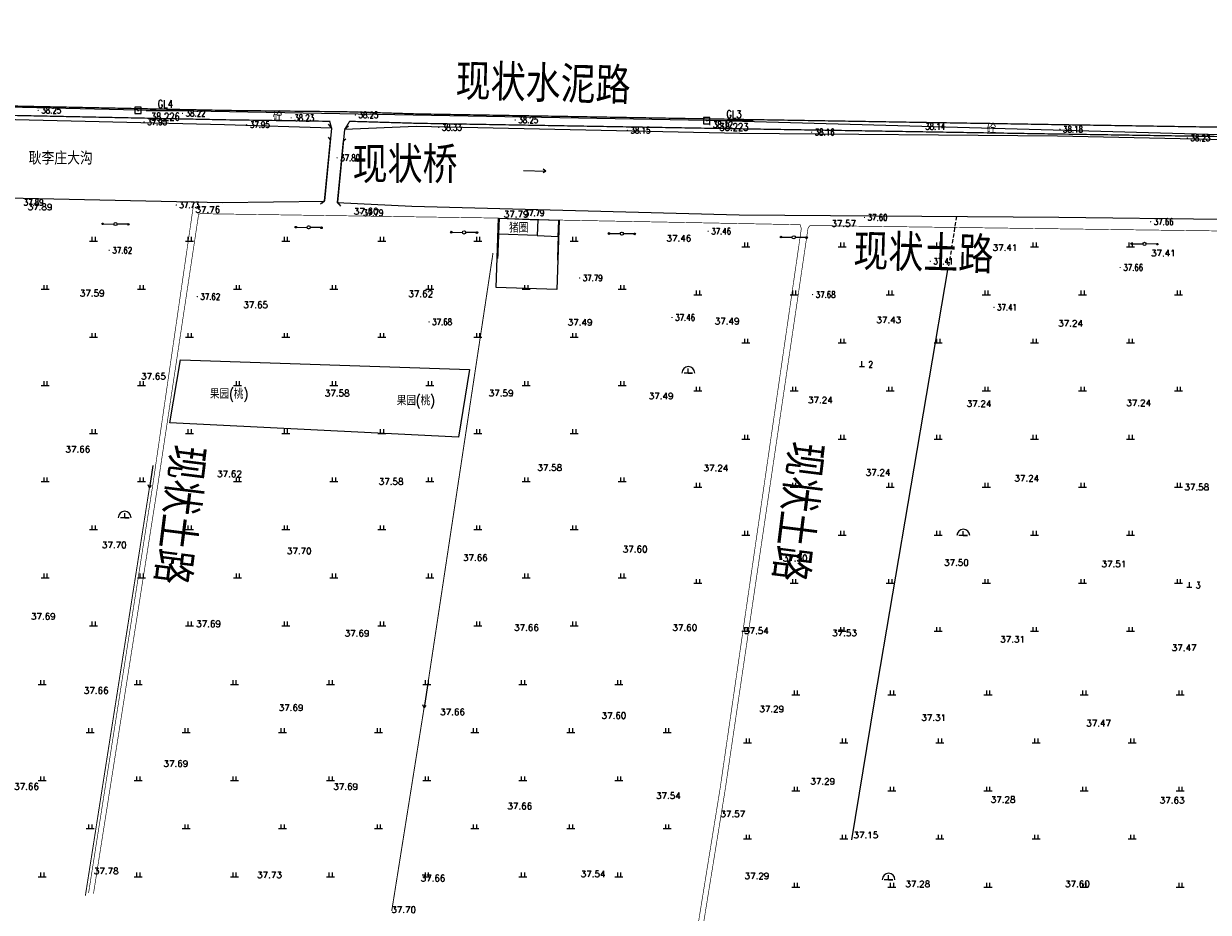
# Model space of a CAD drawing. Extents: x 456755 to 458049, y 3845626 to 3853218.
# Tile 78 of 80: x 457342 to 457712, y 3852713 to 3852990. Entities that reach past the tile are written whole.
import ezdxf
from ezdxf.enums import TextEntityAlignment as Align

# ---------------------------------------------------------------- set-up
doc = ezdxf.new("R2010")
doc.units = 0
doc.header["$PDMODE"] = 34
doc.header["$PDSIZE"] = 0.2
doc.linetypes.add('X3', pattern=[5, 4, -1])
doc.linetypes.add('X31', pattern=[1.8, 1.2, -0.6])
doc.layers.get('0').update_dxf_attribs({"linetype": 'CONTINUOUS'})
for name, color, linetype in [('DLDW', 11, 'CONTINUOUS'), ('DLSS', 4, 'CONTINUOUS'), ('DMTZ', 3, 'CONTINUOUS'), ('GCD', 1, 'CONTINUOUS'), ('GXYZ', 2, 'CONTINUOUS'), ('JMD', 6, 'CONTINUOUS'), ('KZD', 1, 'CONTINUOUS'), ('SXSS', 5, 'CONTINUOUS'), ('ZBTZ', 3, 'CONTINUOUS'), ('断面零线', 7, 'CONTINUOUS')]:
    doc.layers.add(name, color=color, linetype=linetype)
doc.styles.add('HZ', font='rs.shx', dxfattribs={"width": 0.8, "bigfont": 'hztxt.shx'})
doc.styles.get("Standard").update_dxf_attribs({"font": 'rs.shx', "bigfont": 'hztxt.shx'})
doc.styles.add('仿宋体', font='仿宋_GB2312.ttf', dxfattribs={"width": 0.8})
doc.linetypes.add('10411', pattern='A,2,[150,AAA.SHX,S=1,R=0,X=0,Y=1],2,[151,AAA.SHX,S=1,R=0,X=0,Y=3],1e-11', length=4)
doc.linetypes.add('1161', pattern='A,0,[149,AAA.SHX,S=0.15,R=0,X=0,Y=0],-1.6', length=1.6)
doc.linetypes.add('443', pattern='A,5,[169,AAA.SHX,S=0.83,R=0,X=0,Y=0],5', length=10)

# ---------------------------------------------------------------- blocks, each defined once
blk = doc.blocks.new('*U26')
at = {"linetype": 'Continuous'}
for points in [[(3.75, 0), (3.77, -0.1), (3.77, 0.1)], [(3.77, 0.1), (3.82, -0.18), (3.82, 0.18)], [(3.82, -0.18), (3.77, 0.1), (3.77, -0.1)], [(3.82, 0.18), (3.9, -0.23), (3.9, 0.23)], [(3.9, -0.23), (3.82, 0.18), (3.82, -0.18)], [(3.9, 0.23), (4, -0.25), (4, 0.25)], [(4, -0.25), (3.9, 0.23), (3.9, -0.23)], [(4, 0.25), (4.1, -0.23), (4.1, 0.23)], [(4.1, -0.23), (4, 0.25), (4, -0.25)], [(4.1, 0.23), (4.18, -0.18), (4.18, 0.18)], [(4.18, -0.18), (4.1, 0.23), (4.1, -0.23)], [(4.18, 0.18), (4.23, -0.1), (4.23, 0.1)], [(4.23, -0.1), (4.18, 0.18), (4.18, -0.18)], [(4.25, 0), (4.23, 0.1), (4.23, -0.1)]]:
    blk.add_solid(points, dxfattribs=at)
blk = doc.blocks.new('gc013c')
at = {"linetype": 'Continuous', "flags": 128}
blk.add_lwpolyline([(3.75, 0), (0.5, 0)], dxfattribs=at)
at = {"linetype": 'Continuous'}
blk.add_circle((4, 0), 0.25, dxfattribs=at)
blk.add_blockref('*U26', (0, 0), dxfattribs=at)
blk = doc.blocks.new('gc170')
at = {"linetype": 'Continuous'}
blk.add_circle((0, 0), 0.5, dxfattribs=at)
blk = doc.blocks.new('GC200')
at = {"linetype": 'Continuous', "const_width": 0.2, "flags": 128}
blk.add_lwpolyline([(-0.1, 0, 1), (0.1, 0, 1)], format="xyb", close=True, dxfattribs=at)
blk = doc.blocks.new('gc086')
for p, q in [((0, 0), (7, 0)), ((7, 0), (6.18, 0.57)), ((7, 0), (6.18, -0.57))]:
    blk.add_line(p, q)
blk = doc.blocks.new('GC115')
blk.add_lwpolyline([(-1, -1), (1, -1), (1, 1), (-1, 1)], close=True)
blk.add_point((0, 0))
blk = doc.blocks.new('gc110')
at = {"linetype": 'Continuous'}
for points in [[(0, 0), (1.35, 0), (-1.35, 0)], [(0, 0), (0, 1.4)]]:
    blk.add_lwpolyline(points, dxfattribs=at)
blk.add_arc((0, 0), 2, 0, 180, dxfattribs=at)
blk = doc.blocks.new('gc111')
for p, q in [((-0.8, 0), (0.8, 0)), ((0, 0), (0, 1.6))]:
    blk.add_line(p, q)
blk = doc.blocks.new('gc119')
for p, q in [((-1.25, 0), (1.25, 0)), ((-0.5, 1.3), (-0.5, 0)), ((0.5, 1.3), (0.5, 0))]:
    blk.add_line(p, q)

msp = doc.modelspace()

# ---------------------------------------------------------------- linework, layer by layer
at = {"linetype": 'Continuous'}
msp.add_lwpolyline([(457600.78, 3852735.42), (457607.86, 3852778.42), (457630.78, 3852913.27)], dxfattribs=at)
at = {"layer": 'DLSS', "linetype": 'Continuous'}
for p, q in [((457438.1, 3852953.83), (457437.47, 3852954.61)), ((457442.11, 3852953.44), (457442.88, 3852954.08)), ((457436.23, 3852934.62), (457435.46, 3852933.99)), ((457440.23, 3852934.23), (457440.87, 3852933.46))]:
    msp.add_line(p, q, dxfattribs=at)
at = {"layer": 'DLSS', "linetype": 'X3', "const_width": 0.4, "flags": 128}
msp.add_lwpolyline([(456988.17, 3852989.82), (456988.17, 3852989.82), (456987.54, 3852970.93), (457060.93, 3852970.05), (457107.38, 3852969.24), (457204.92, 3852966.82), (457305.01, 3852965.03), (457405.21, 3852962.97), (457443.11, 3852962.54), (457464.99, 3852961.88), (457566.43, 3852960.15), (457665.06, 3852958.53), (457765.34, 3852956.95), (457865.36, 3852954.65), (457938.06, 3852952.47), (457953.6, 3852951.96)], dxfattribs=at)
at = {"layer": 'DLSS', "linetype": 'Continuous', "const_width": 0.4, "flags": 128}
for points in [[(456984.55, 3852967.92), (457060.92, 3852967.12), (457107.36, 3852966.32), (457204.9, 3852963.9), (457304.99, 3852962.1), (457405.19, 3852960.04), (457437.86, 3852959.57), (457438.45, 3852957.45)], [(457442.53, 3852957.06), (457444.1, 3852959.57), (457464.97, 3852958.95), (457566.42, 3852957.22), (457665.04, 3852955.6), (457765.32, 3852954.03), (457865.34, 3852951.72), (457938.04, 3852949.54), (457953.58, 3852949.04)]]:
    msp.add_lwpolyline(points, dxfattribs=at)
at = {"layer": 'DLSS', "linetype": 'Continuous', "flags": 128}
for points in [[(457438.45, 3852957.45), (457436.25, 3852934.76)], [(457437.43, 3852958.68), (457438.45, 3852957.45)], [(457442.45, 3852957.06), (457440.26, 3852934.37)], [(457443.69, 3852958.08), (457442.45, 3852957.06)], [(457436.25, 3852934.76), (457435.02, 3852933.74)], [(457440.26, 3852934.37), (457441.27, 3852933.13)]]:
    msp.add_lwpolyline(points, dxfattribs=at)
at = {"layer": 'DLSS', "linetype": 'Continuous'}
for points in [[(457436.23, 3852934.62), (457438.1, 3852953.83)], [(457442.11, 3852953.44), (457440.23, 3852934.23)]]:
    msp.add_lwpolyline(points, dxfattribs=at)
at = {"layer": 'DLSS', "linetype": 'X3', "const_width": 0.2}
for points in [[(457362.63, 3852718.84), (457382.71, 3852846.43), (457395.5, 3852934.42)], [(457396.98, 3852930.66), (457397.89, 3852930.75), (457490.5, 3852929.38)], [(457509.5, 3852928.75), (457584.69, 3852927.31)], [(457587.69, 3852927.05), (457587.11, 3852926.23), (457561.24, 3852750.93), (457552.32, 3852695.91), (457552.23, 3852694.99), (457552.46, 3852694.6), (457553.05, 3852694.27)], [(457587.69, 3852927.05), (457742.64, 3852925), (457742.97, 3852924.26)]]:
    msp.add_lwpolyline(points, dxfattribs=at)
at = {"layer": 'DLSS', "linetype": 'Continuous', "const_width": 0.2}
for points in [[(457364.16, 3852718.6), (457384.24, 3852846.18), (457396.98, 3852930.66)], [(457550.2, 3852694.66), (457550.55, 3852695.06), (457559.67, 3852751.38), (457585.01, 3852926.05), (457584.69, 3852927.31)]]:
    msp.add_lwpolyline(points, dxfattribs=at)
at = {"layer": 'DMTZ', "color": 5, "linetype": '10411', "flags": 128}
for points in [[(457438.45, 3852957.45), (457405.08, 3852958.5), (457304.88, 3852960.83), (457204.54, 3852962.87), (457107.08, 3852964.9)], [(457953.78, 3852945.77), (457953.48, 3852947.35), (457952.81, 3852948.12), (457951.47, 3852948.55), (457938.04, 3852949.54), (457865.3, 3852950.91), (457765.38, 3852952.75), (457664.94, 3852954.97), (457565.83, 3852955.8), (457464.83, 3852957.91), (457442.45, 3852957.06)], [(457105.97, 3852939.53), (457203.74, 3852937.35), (457303.89, 3852936.37), (457404.43, 3852934.23), (457436.24, 3852934.62)]]:
    msp.add_lwpolyline(points, dxfattribs=at)
at = {"layer": 'DMTZ', "color": 5, "linetype": '10411'}
msp.add_lwpolyline([(457440.23, 3852934.23), (457463.5, 3852933.05), (457565.61, 3852930.4), (457665.35, 3852929.61), (457766.26, 3852928.46), (457864.47, 3852926.85), (457943.95, 3852925.81), (457951.24, 3852926.62)], dxfattribs=at)
at = {"layer": 'JMD', "linetype": 'Continuous', "flags": 128}
for points in [[(457509.5, 3852928.75), (457508.78, 3852907.05), (457489.78, 3852907.69), (457490.5, 3852929.38)], [(457490.84, 3852929.35), (457502.83, 3852928.88), (457502.64, 3852923.89), (457490.65, 3852924.35)], [(457502.83, 3852928.88), (457502.64, 3852923.89), (457509.13, 3852923.63), (457509.33, 3852928.63)]]:
    msp.add_lwpolyline(points, close=True, dxfattribs=at)
at = {"layer": 'JMD', "linetype": '443', "const_width": 0.3, "flags": 128}
for points in [[(457490.65, 3852924.35), (457490.35, 3852916.71)], [(457509.13, 3852923.63), (457508.91, 3852916.15)]]:
    msp.add_lwpolyline(points, dxfattribs=at)
at = {"layer": 'KZD', "linetype": 'Continuous', "flags": 128}
for points in [[(457380.56, 3852962.99), (457392.56, 3852962.99)], [(457557.99, 3852959.78), (457569.99, 3852959.78)]]:
    msp.add_lwpolyline(points, dxfattribs=at)
at = {"layer": 'SXSS', "linetype": 'X31'}
msp.add_lwpolyline([(457633.41, 3852929.86), (457630.78, 3852913.27)], dxfattribs=at)
at = {"layer": 'SXSS', "linetype": 'Continuous', "const_width": 0.3}
for points in [[(457457.21, 3852713.18), (457468.41, 3852783.5), (457488.81, 3852918.45)], [(457361.63, 3852717.99), (457382.7, 3852852.17)]]:
    msp.add_lwpolyline(points, dxfattribs=at)
at = {"layer": 'ZBTZ', "linetype": '1161'}
msp.add_lwpolyline([(457391.28, 3852885.19), (457481.47, 3852882.09), (457478.07, 3852861.04), (457388.02, 3852865.45)], close=True, dxfattribs=at)
at = {"layer": '断面零线', "flags": 128}
msp.add_lwpolyline([(457965.08, 3852949.86), (457756.73, 3852954.24), (457555.49, 3852959.78), (457377.98, 3852963.09), (457094.54, 3852969.59), (456985.97, 3852970.83), (456777.03, 3852965.43)], dxfattribs=at)

# ---------------------------------------------------------------- block references
at = {"layer": 'DLDW', "linetype": 'Continuous'}
for name, p in [('gc110', (457549.76, 3852881.04)), ('gc111', (457603.94, 3852883.1)), ('gc110', (457373.91, 3852835.9)), ('gc110', (457635.56, 3852830.3)), ('gc111', (457706.1, 3852814.23)), ('gc110', (457612.24, 3852722.97))]:
    msp.add_blockref(name, p, dxfattribs=at)
at = {"layer": 'GCD'}
for p in [(457346.9, 3852962.97, 38.25), (457379.95, 3852959.36, 37.95), (457391.93, 3852962.04, 38.22), (457425.84, 3852960.65, 38.23), (457445.86, 3852961.55, 38.25), (457495.74, 3852959.97, 38.25), (457411.99, 3852958.51, 37.95), (457471.88, 3852957.64, 38.33), (457530.73, 3852956.73, 38.15), (457556.47, 3852958.53, 38.12), (457588.23, 3852956.19, 38.16), (457622.7, 3852957.95, 38.14), (457665.7, 3852957.07, 38.18), (457705.45, 3852954.37, 38.23), (457440.16, 3852948.17, 37.8), (457389.98, 3852933.43, 37.73), (457447.39, 3852931.01, 37.79), (457497.67, 3852930.96, 37.79), (457604.72, 3852929.57, 37.6), (457694.01, 3852928.22, 37.66), (457555.92, 3852925.28, 37.46), (457369.06, 3852919.31, 37.62), (457625.25, 3852915.92, 37.41), (457515.85, 3852910.68, 37.79), (457684.5, 3852913.96, 37.66), (457396.53, 3852904.87, 37.62), (457588.53, 3852905.52, 37.68), (457645.11, 3852901.53, 37.41), (457468.85, 3852896.99, 37.68), (457544.67, 3852898.37, 37.46)]:
    msp.add_blockref('GC200', p, dxfattribs=at)
at = {"layer": 'GXYZ', "linetype": 'Continuous'}
for p, rotation in [((457371.02, 3852927.51), 178.9703383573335), ((457371.02, 3852927.51), 358.9703383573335), ((457431.29, 3852926.47), 178.9703383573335), ((457431.29, 3852926.47), 358.9703383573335), ((457479.79, 3852924.89), 178.9703383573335), ((457479.79, 3852924.89), 358.9703383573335), ((457529.02, 3852924.52), 178.9703383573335), ((457529.02, 3852924.52), 358.9703383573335), ((457582.65, 3852923.37), 178.9703383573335), ((457582.65, 3852923.37), 358.9703383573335), ((457692.09, 3852921.31), 178.9703383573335), ((457692.09, 3852921.31), 358.9703383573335)]:
    msp.add_blockref('gc013c', p, dxfattribs=dict(at, rotation=rotation))
at = {"layer": 'GXYZ'}
for p, rotation in [((457371.03, 3852927.51), 179.0362663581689), ((457371.03, 3852927.51), 359.0175953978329), ((457431.3, 3852926.47), 179.017595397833), ((457431.3, 3852926.47), 358.1321688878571), ((457479.8, 3852924.89), 178.132168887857), ((457479.8, 3852924.89), 359.568243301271), ((457529.03, 3852924.52), 179.568243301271), ((457529.03, 3852924.52), 358.7736972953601), ((457582.66, 3852923.37), 178.7736972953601), ((457582.66, 3852923.37), 358.9206309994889), ((457692.1, 3852921.31), 178.9206309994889), ((457692.1, 3852921.31), 359.0096407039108)]:
    msp.add_blockref('gc013c', p, dxfattribs=dict(at, rotation=rotation))
at = {"layer": 'GXYZ', "linetype": 'Continuous'}
for p in [(457371.02, 3852927.51), (457371.02, 3852927.51), (457431.29, 3852926.47), (457431.29, 3852926.47), (457479.79, 3852924.89), (457479.79, 3852924.89), (457529.02, 3852924.52), (457529.02, 3852924.52), (457582.65, 3852923.37), (457582.65, 3852923.37), (457692.09, 3852921.31), (457692.09, 3852921.31)]:
    msp.add_blockref('gc170', p, dxfattribs=at)
at = {"layer": 'GXYZ'}
for p in [(457371.03, 3852927.51), (457431.3, 3852926.47), (457479.8, 3852924.89), (457529.03, 3852924.52), (457582.66, 3852923.37), (457692.1, 3852921.31)]:
    msp.add_blockref('gc170', p, dxfattribs=at)
at = {"layer": 'KZD'}
for p in [(457378.06, 3852962.99, 38.23), (457555.49, 3852959.78, 38.22)]:
    msp.add_blockref('GC115', p, dxfattribs=at)
at = {"layer": 'SXSS', "rotation": 358.1869097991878}
msp.add_blockref('gc086', (457498.28, 3852944.25), dxfattribs=at)
at = {"layer": 'SXSS', "linetype": 'Continuous'}
for p, rotation in [((457382.7, 3852852.17), 261.0791078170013), ((457468.41, 3852783.5), 260.9526608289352)]:
    msp.add_blockref('gc086', p, dxfattribs=dict(at, rotation=rotation))
at = {"layer": 'ZBTZ', "linetype": 'Continuous'}
for p in [(457364.13, 3852922.18, 37.66), (457394.13, 3852922.18, 37.66), (457424.13, 3852922.18, 37.66), (457454.13, 3852922.18, 37.66), (457484.13, 3852922.18, 37.66), (457514.13, 3852922.18, 37.66), (457567.74, 3852920.45), (457597.74, 3852920.45), (457627.74, 3852920.45), (457657.74, 3852920.45), (457687.74, 3852920.45), (457349.13, 3852907.18, 37.66), (457379.13, 3852907.18, 37.66), (457409.13, 3852907.18, 37.66), (457439.13, 3852907.18, 37.66), (457469.13, 3852907.18, 37.66), (457499.13, 3852907.18, 37.66), (457529.13, 3852907.18, 37.66), (457552.74, 3852905.45), (457582.74, 3852905.45), (457612.74, 3852905.45), (457642.74, 3852905.45), (457672.74, 3852905.45), (457702.74, 3852905.45), (457364.13, 3852892.18, 37.66), (457394.13, 3852892.18, 37.66), (457424.13, 3852892.18, 37.66), (457454.13, 3852892.18, 37.66), (457484.13, 3852892.18, 37.66), (457514.13, 3852892.18, 37.66), (457567.74, 3852890.45), (457597.74, 3852890.45), (457627.74, 3852890.45), (457657.74, 3852890.45), (457687.74, 3852890.45), (457349.13, 3852877.18, 37.66), (457379.13, 3852877.18, 37.66), (457409.13, 3852877.18, 37.66), (457439.13, 3852877.18, 37.66), (457469.13, 3852877.18, 37.66), (457499.13, 3852877.18, 37.66), (457529.13, 3852877.18, 37.66), (457552.74, 3852875.45), (457582.74, 3852875.45), (457612.74, 3852875.45), (457642.74, 3852875.45), (457672.74, 3852875.45), (457702.74, 3852875.45), (457364.13, 3852862.18, 37.66), (457394.13, 3852862.18, 37.66), (457424.13, 3852862.18, 37.66), (457454.13, 3852862.18, 37.66), (457484.13, 3852862.18, 37.66), (457514.13, 3852862.18, 37.66), (457567.74, 3852860.45), (457597.74, 3852860.45), (457627.74, 3852860.45), (457657.74, 3852860.45), (457687.74, 3852860.45), (457349.13, 3852847.18, 37.66), (457379.13, 3852847.18, 37.66), (457409.13, 3852847.18, 37.66), (457439.13, 3852847.18, 37.66), (457469.13, 3852847.18, 37.66), (457499.13, 3852847.18, 37.66), (457529.13, 3852847.18, 37.66), (457552.74, 3852845.45), (457582.74, 3852845.45), (457612.74, 3852845.45), (457642.74, 3852845.45), (457672.74, 3852845.45), (457702.74, 3852845.45), (457364.13, 3852832.18, 37.66), (457394.13, 3852832.18, 37.66), (457424.13, 3852832.18, 37.66), (457454.13, 3852832.18, 37.66), (457484.13, 3852832.18, 37.66), (457514.13, 3852832.18, 37.66), (457567.74, 3852830.45), (457597.74, 3852830.45), (457627.74, 3852830.45), (457657.74, 3852830.45), (457687.74, 3852830.45), (457349.13, 3852817.18, 37.66), (457379.13, 3852817.18, 37.66), (457409.13, 3852817.18, 37.66), (457439.13, 3852817.18, 37.66), (457469.13, 3852817.18, 37.66), (457499.13, 3852817.18, 37.66), (457529.13, 3852817.18, 37.66), (457552.74, 3852815.45), (457582.74, 3852815.45), (457612.74, 3852815.45), (457642.74, 3852815.45), (457672.74, 3852815.45), (457702.74, 3852815.45), (457364.13, 3852802.18, 37.66), (457394.13, 3852802.18, 37.66), (457424.13, 3852802.18, 37.66), (457454.13, 3852802.18, 37.66), (457484.13, 3852802.18, 37.66), (457514.13, 3852802.18, 37.66), (457567.74, 3852800.45), (457597.74, 3852800.45), (457627.74, 3852800.45), (457657.74, 3852800.45), (457687.74, 3852800.45), (457348.12, 3852783.9), (457378.12, 3852783.9), (457408.12, 3852783.9), (457438.12, 3852783.9), (457468.12, 3852783.9), (457498.12, 3852783.9), (457528.12, 3852783.9), (457583.26, 3852780.68), (457613.26, 3852780.68), (457643.26, 3852780.68), (457673.26, 3852780.68), (457703.26, 3852780.68), (457363.12, 3852768.9), (457393.12, 3852768.9), (457423.12, 3852768.9), (457453.12, 3852768.9), (457483.12, 3852768.9), (457513.12, 3852768.9), (457543.12, 3852768.9), (457568.26, 3852765.68), (457598.26, 3852765.68), (457628.26, 3852765.68), (457658.26, 3852765.68), (457688.26, 3852765.68), (457348.12, 3852753.9), (457378.12, 3852753.9), (457408.12, 3852753.9), (457438.12, 3852753.9), (457468.12, 3852753.9), (457498.12, 3852753.9), (457528.12, 3852753.9), (457583.26, 3852750.68), (457613.26, 3852750.68), (457643.26, 3852750.68), (457673.26, 3852750.68), (457703.26, 3852750.68), (457363.12, 3852738.9), (457393.12, 3852738.9), (457423.12, 3852738.9), (457453.12, 3852738.9), (457483.12, 3852738.9), (457513.12, 3852738.9), (457543.12, 3852738.9), (457568.26, 3852735.68), (457598.26, 3852735.68), (457628.26, 3852735.68), (457658.26, 3852735.68), (457688.26, 3852735.68), (457348.12, 3852723.9), (457378.12, 3852723.9), (457408.12, 3852723.9), (457438.12, 3852723.9), (457468.12, 3852723.9), (457498.12, 3852723.9), (457528.12, 3852723.9), (457583.26, 3852720.68), (457613.26, 3852720.68), (457643.26, 3852720.68), (457673.26, 3852720.68), (457703.26, 3852720.68)]:
    msp.add_blockref('gc119', p, dxfattribs=at)

# ---------------------------------------------------------------- texts
at = {"layer": 'DLDW', "linetype": 'Continuous', "width": 0.8}
for s, height, p in [('2', 2, (457606.67, 3852883.72)), ('果园(桃)', 3, (457406.44, 3852874.29)), ('果园(桃)', 3, (457464.73, 3852872.22)), ('3', 2, (457708.84, 3852814.85))]:
    msp.add_text(s, height=height, dxfattribs=at).set_placement(p, align=Align.MIDDLE)
at = {"layer": 'DLSS', "linetype": 'X3', "style": '仿宋体', "width": 0.8}
for s, rotation, p in [('现状水泥路', 358.4815, (457477.08, 3852967.41)), ('现状土路', 358.3921, (457601.18, 3852914.37)), ('现状土路', 262.8783, (457582, 3852860.03)), ('现状土路', 262.8783, (457389.13, 3852859.06))]:
    msp.add_text(s, height=10, rotation=rotation, dxfattribs=at).set_placement(p)
at = {"layer": 'DLSS', "linetype": 'Continuous', "style": 'HZ', "width": 0.8}
for p in [(457421.59, 3852961.38), (457644.33, 3852957.58)]:
    msp.add_text('砼', height=3, dxfattribs=at).set_placement(p, align=Align.MIDDLE)
at = {"layer": 'DLSS', "color": 1, "linetype": 'X3', "style": '仿宋体', "width": 0.8}
msp.add_text('现状桥', height=10, dxfattribs=at).set_placement((457445.01, 3852941.38))
at = {"layer": 'DMTZ', "color": 5, "linetype": '10411'}
msp.add_text('耿李庄大沟', height=4, dxfattribs=at).set_placement((457343.93, 3852946.06))
at = {"layer": 'GCD', "style": 'HZ', "width": 0.8}
for s, p in [('38.25', (457347.9, 3852962.97, 38.25)), ('38.22', (457392.93, 3852962.04, 38.22)), ('37.95', (457380.95, 3852959.36, 37.95)), ('37.95', (457412.99, 3852958.51, 37.95)), ('38.23', (457426.84, 3852960.65, 38.23)), ('38.25', (457446.86, 3852961.55, 38.25)), ('38.25', (457496.74, 3852959.97, 38.25)), ('38.12', (457557.47, 3852958.53, 38.12)), ('38.14', (457623.7, 3852957.95, 38.14)), ('38.33', (457472.88, 3852957.64, 38.33)), ('38.15', (457531.73, 3852956.73, 38.15)), ('38.16', (457589.23, 3852956.19, 38.16)), ('38.18', (457666.7, 3852957.07, 38.18)), ('38.23', (457706.45, 3852954.37, 38.23)), ('37.80', (457441.16, 3852948.17, 37.8)), ('37.89', (457342.4, 3852934.25, 37.89)), ('37.73', (457390.98, 3852933.43, 37.73)), ('37.79', (457448.39, 3852931.01, 37.79)), ('37.79', (457498.67, 3852930.96, 37.79)), ('37.60', (457605.72, 3852929.57, 37.6)), ('37.46', (457556.92, 3852925.28, 37.46)), ('37.66', (457695.01, 3852928.22, 37.66)), ('37.62', (457370.06, 3852919.31, 37.62)), ('37.41', (457626.25, 3852915.92, 37.41)), ('37.66', (457685.5, 3852913.96, 37.66)), ('37.79', (457516.85, 3852910.68, 37.79)), ('37.62', (457397.53, 3852904.87, 37.62)), ('37.68', (457589.53, 3852905.52, 37.68)), ('37.41', (457646.11, 3852901.53, 37.41)), ('37.68', (457469.85, 3852896.99, 37.68)), ('37.46', (457545.67, 3852898.37, 37.46))]:
    msp.add_text(s, height=2, dxfattribs=at).set_placement(p, align=Align.MIDDLE_LEFT)
at = {"layer": 'GCD', "linetype": 'Continuous'}
for s, p in [('37.89', (457347.48, 3852932.83, 37.89)), ('37.76', (457399.82, 3852932.04, 37.76)), ('37.60', (457449.25, 3852931.51, 37.6)), ('37.79', (457496.05, 3852930.59, 37.79)), ('37.57', (457598.23, 3852927.68, 37.57)), ('37.46', (457546.81, 3852923.08, 37.46)), ('37.41', (457648.56, 3852920.18, 37.41)), ('37.41', (457697.98, 3852918.45, 37.41)), ('37.59', (457363.77, 3852905.94, 37.59)), ('37.65', (457414.76, 3852902.31, 37.65)), ('37.62', (457466.25, 3852905.73, 37.62)), ('37.49', (457515.99, 3852896.85, 37.49)), ('37.49', (457561.86, 3852897.21, 37.49)), ('37.43', (457612.29, 3852897.61, 37.43)), ('37.24', (457669.03, 3852896.52, 37.24)), ('37.65', (457382.88, 3852880.02, 37.65)), ('37.58', (457440.21, 3852874.76, 37.58)), ('37.59', (457491.36, 3852874.77, 37.59)), ('37.49', (457541.27, 3852873.86, 37.49)), ('37.24', (457590.94, 3852872.59, 37.24)), ('37.24', (457640.46, 3852871.48, 37.24)), ('37.24', (457690.27, 3852871.72, 37.24)), ('37.66', (457359.29, 3852857.25, 37.66)), ('37.58', (457506.52, 3852851.53, 37.58)), ('37.24', (457558.37, 3852851.39, 37.24)), ('37.62', (457406.6, 3852849.57, 37.62)), ('37.58', (457457.02, 3852847.19, 37.58)), ('37.24', (457608.97, 3852850.01, 37.24)), ('37.24', (457655.37, 3852848.18, 37.24)), ('37.58', (457708.4, 3852845.44, 37.58)), ('37.70', (457370.65, 3852827.38, 37.7)), ('37.70', (457428.37, 3852825.51, 37.7)), ('37.60', (457533.18, 3852826.09, 37.6)), ('37.66', (457483.3, 3852823.42, 37.66)), ('37.50', (457583.12, 3852823.27, 37.5)), ('37.50', (457633.41, 3852821.9, 37.5)), ('37.51', (457682.55, 3852821.46, 37.51)), ('37.69', (457348.5, 3852805.1, 37.69)), ('37.69', (457400.07, 3852802.79, 37.69)), ('37.69', (457446.39, 3852799.85, 37.69)), ('37.66', (457499.27, 3852801.61, 37.66)), ('37.60', (457548.67, 3852801.61, 37.6)), ('37.54', (457571.01, 3852800.62, 37.54)), ('37.53', (457598.5, 3852799.92, 37.53)), ('37.31', (457650.94, 3852797.99, 37.31)), ('37.47', (457704.46, 3852795.32, 37.47)), ('37.66', (457365.01, 3852782, 37.66)), ('37.69', (457425.8, 3852776.62, 37.69)), ('37.66', (457476.2, 3852775.31, 37.66)), ('37.60', (457526.55, 3852774.17, 37.6)), ('37.29', (457575.78, 3852776.23, 37.29)), ('37.31', (457626.31, 3852773.52, 37.31)), ('37.47', (457677.78, 3852771.8, 37.47)), ('37.69', (457389.87, 3852759.19, 37.69)), ('37.66', (457343.27, 3852752.04, 37.66)), ('37.69', (457442.85, 3852752.01, 37.69)), ('37.29', (457591.69, 3852753.65, 37.29)), ('37.54', (457543.52, 3852749.15, 37.54)), ('37.28', (457647.97, 3852747.97, 37.28)), ('37.63', (457700.73, 3852747.72, 37.63)), ('37.66', (457497.17, 3852745.92, 37.66)), ('37.57', (457563.65, 3852743.49, 37.57)), ('37.15', (457605.16, 3852736.89, 37.15)), ('37.78', (457368.14, 3852725.69, 37.78)), ('37.54', (457520.06, 3852724.76, 37.54)), ('37.73', (457419.07, 3852724.45, 37.73)), ('37.66', (457470.09, 3852723.43, 37.66)), ('37.29', (457571.17, 3852724.14, 37.29)), ('37.28', (457621.35, 3852721.63, 37.28)), ('37.60', (457671.18, 3852721.63, 37.6)), ('37.70', (457460.94, 3852713.6, 37.7))]:
    msp.add_text(s, height=2, dxfattribs=at).set_placement(p, align=Align.MIDDLE)
at = {"layer": 'JMD', "style": 'HZ', "width": 0.8}
msp.add_text('猪圈', height=3, dxfattribs=at).set_placement((457496.83, 3852926.35), align=Align.MIDDLE_CENTER)
at = {"layer": 'KZD', "style": 'HZ', "width": 0.8}
for s, p in [('GL4', (457386.56, 3852964.99)), ('GL3', (457563.99, 3852961.78)), ('38.226', (457386.56, 3852960.99)), ('38.223', (457563.99, 3852957.78))]:
    msp.add_text(s, height=2.4, dxfattribs=at).set_placement(p, align=Align.MIDDLE_CENTER)

doc.saveas('drawing.dxf')
